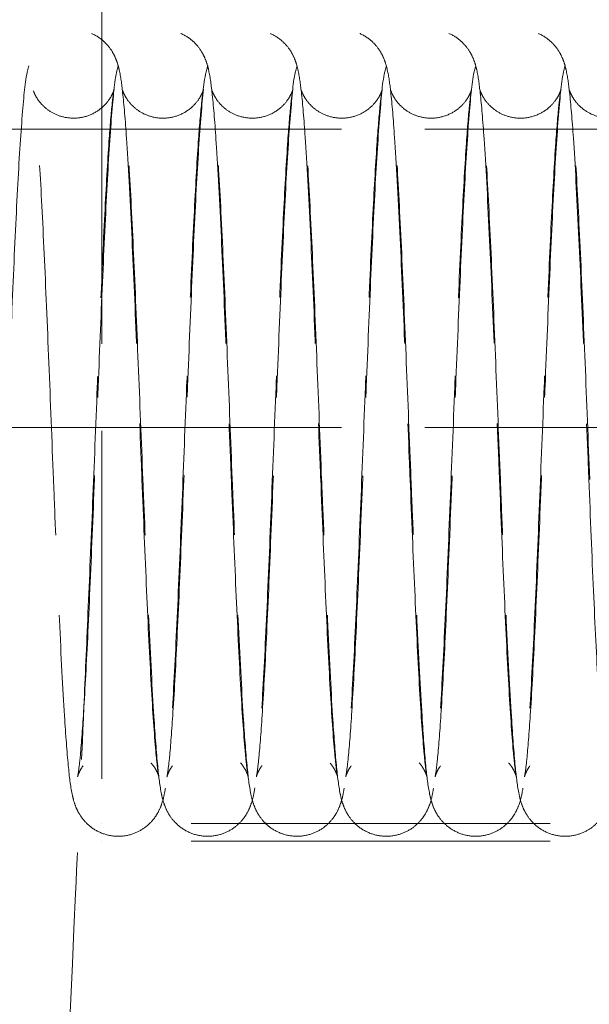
# Model space of a CAD drawing. Header units: millimetres. Extents: x 110 to 3135, y 110 to 2200.
# Tile 180 of 256: x 510 to 531, y 1655 to 1692. Entities that reach past the tile are written whole.
import ezdxf

# ---------------------------------------------------------------- set-up
doc = ezdxf.new("R2010")
doc.units = ezdxf.units.MM
doc.header["$LTSCALE"] = 11
doc.linetypes.add('DASHED', pattern=[0.2068, 0.1655, -0.0413])
doc.layers.add('Dimension (ISO)', color=7, linetype='Continuous', lineweight=9)
doc.layers.add('Hidden (ISO)', color=7, linetype='DASHED', lineweight=9)
doc.styles.add('Note Text (ISO)', font='tahoma.ttf')
doc.dimstyles.new('Default (ISO)', dxfattribs={"dimscale": 11, "dimtxt": 2.5, "dimasz": 2.5, "dimexe": 1, "dimexo": 1, "dimgap": 0.762, "dimtad": 1, "dimrnd": 1e-08, "dimtxsty": 'Note Text (ISO)', "dimcen": 0.09, "dimdle": 10, "dimclrd": 256, "dimclre": 256, "dimclrt": 256, "dimazin": 2, "dimtfac": 1, "dimtmove": 0, "dimatfit": 3, "dimfxl": 0, "dimtolj": 1, "dimtzin": 0, "dimlwd": -1, "dimlwe": -1, "dimarcsym": 0})

# ---------------------------------------------------------------- blocks, each defined once
blk = doc.blocks.new('*D12')
at = {"layer": 'Defpoints', "color": 0}
for p in [(947.679, 1820.734), (491.179, 1627.092), (947.679, 1627.092)]:
    blk.add_point(p, dxfattribs=at)
at = {"layer": 'Dimension (ISO)'}
for p, q in [((491.179, 1638.092), (491.179, 1831.734)), ((947.679, 1638.092), (947.679, 1831.734)), ((518.679, 1820.734), (920.179, 1820.734))]:
    blk.add_line(p, q, dxfattribs=at)
for points in [[(518.679, 1825.317), (518.679, 1816.15), (491.179, 1820.734)], [(920.179, 1825.317), (920.179, 1816.15), (947.679, 1820.734)]]:
    blk.add_solid(points, dxfattribs=at)
at = {"layer": 'Dimension (ISO)', "insert": (690.249, 1857.724), "char_height": 27.5, "attachment_point": 1, "style": 'Note Text (ISO)'}
blk.add_mtext('\\A1;249', dxfattribs=at)

msp = doc.modelspace()

# ---------------------------------------------------------------- linework, layer by layer
at = {"layer": 'Hidden (ISO)', "ltscale": 7.051902}
msp.add_line((512.721, 1692.444), (512.721, 1661.269), dxfattribs=at)
at = {"layer": 'Hidden (ISO)', "ltscale": 6.769826}
for p, q in [((478.438, 1687.528), (555.438, 1687.528)), ((478.438, 1676.528), (555.438, 1676.528))]:
    msp.add_line(p, q, dxfattribs=at)
at = {"layer": 'Hidden (ISO)', "ltscale": 7.269504}
for p, q in [((926.138, 1661.919), (512.721, 1661.919)), ((926.138, 1661.269), (512.721, 1661.269))]:
    msp.add_line(p, q, dxfattribs=at)
at = {"layer": 'Hidden (ISO)', "ltscale": 6.523379}
msp.add_open_spline([(509.294, 1678.018), (509.351, 1679.443), (509.409, 1680.856), (509.523, 1683.449), (509.581, 1684.661), (509.696, 1686.74), (509.755, 1687.627), (509.876, 1689.003), (509.892, 1689.393), (510.072, 1689.987), (510.095, 1690.055), (510.166, 1690.228), (510.221, 1690.341), (510.39, 1690.588), (510.507, 1690.723), (510.769, 1690.932), (510.908, 1691.015), (511.222, 1691.144), (511.404, 1691.185), (511.772, 1691.207), (511.962, 1691.186), (512.318, 1691.083), (512.487, 1691.001), (512.775, 1690.799), (512.898, 1690.677), (513.076, 1690.451), (513.138, 1690.344), (513.23, 1690.161), (513.26, 1690.082), (513.323, 1689.9), (513.346, 1689.809), (513.424, 1689.46), (513.458, 1689.206), (513.543, 1688.436), (513.59, 1687.87), (513.701, 1686.24), (513.765, 1685.045), (513.887, 1682.477), (513.946, 1681.095), (514.062, 1678.268), (514.12, 1676.787), (514.187, 1675.099), (514.197, 1674.855), (514.206, 1674.611)], degree=3, knots=[0, 0, 0, 0, 0.235124, 0.235124, 0.471239, 0.471239, 0.71016, 0.71016, 0.955969, 0.955969, 0.984545, 0.984545, 1.018313, 1.018313, 1.051994, 1.051994, 1.079942, 1.079942, 1.111224, 1.111224, 1.143203, 1.143203, 1.175191, 1.175191, 1.206733, 1.206733, 1.235502, 1.235502, 1.264773, 1.264773, 1.311892, 1.311892, 1.450238, 1.450238, 1.638945, 1.638945, 1.901579, 1.901579, 2.142445, 2.142445, 2.379434, 2.379434, 2.419734, 2.419734, 2.419734, 2.419734], dxfattribs=at)
at = {"layer": 'Hidden (ISO)', "ltscale": 6.520082}
msp.add_open_spline([(512.591, 1678.035), (512.647, 1679.441), (512.704, 1680.835), (512.817, 1683.418), (512.875, 1684.635), (512.991, 1686.719), (513.049, 1687.607), (513.171, 1688.989), (513.189, 1689.386), (513.364, 1689.975), (513.387, 1690.044), (513.46, 1690.222), (513.517, 1690.341), (513.692, 1690.596), (513.812, 1690.732), (514.079, 1690.94), (514.219, 1691.022), (514.536, 1691.148), (514.719, 1691.188), (515.087, 1691.206), (515.278, 1691.182), (515.632, 1691.075), (515.8, 1690.991), (516.085, 1690.787), (516.205, 1690.665), (516.38, 1690.439), (516.44, 1690.333), (516.53, 1690.15), (516.561, 1690.07), (516.623, 1689.885), (516.646, 1689.791), (516.727, 1689.424), (516.761, 1689.15), (516.849, 1688.327), (516.897, 1687.732), (517.007, 1686.056), (517.071, 1684.854), (517.192, 1682.278), (517.251, 1680.891), (517.366, 1678.057), (517.424, 1676.574), (517.488, 1674.959), (517.495, 1674.784), (517.502, 1674.61)], degree=3, knots=[0, 0, 0, 0, 0.232031, 0.232031, 0.468755, 0.468755, 0.707126, 0.707126, 0.95289, 0.95289, 0.982509, 0.982509, 1.018018, 1.018018, 1.052013, 1.052013, 1.080079, 1.080079, 1.11147, 1.11147, 1.143498, 1.143498, 1.175532, 1.175532, 1.207067, 1.207067, 1.235891, 1.235891, 1.265676, 1.265676, 1.314564, 1.314564, 1.461005, 1.461005, 1.653119, 1.653119, 1.912666, 1.912666, 2.152786, 2.152786, 2.389761, 2.389761, 2.418519, 2.418519, 2.418519, 2.418519], dxfattribs=at)
at = {"layer": 'Hidden (ISO)', "ltscale": 6.518334}
msp.add_open_spline([(515.887, 1678.04), (515.944, 1679.465), (516.002, 1680.878), (516.116, 1683.467), (516.173, 1684.675), (516.289, 1686.751), (516.348, 1687.638), (516.469, 1689.01), (516.483, 1689.396), (516.666, 1689.993), (516.688, 1690.06), (516.759, 1690.23), (516.813, 1690.341), (516.979, 1690.585), (517.096, 1690.72), (517.358, 1690.929), (517.496, 1691.013), (517.809, 1691.142), (517.991, 1691.185), (518.359, 1691.207), (518.549, 1691.187), (518.905, 1691.085), (519.074, 1691.003), (519.363, 1690.802), (519.487, 1690.681), (519.666, 1690.454), (519.729, 1690.347), (519.821, 1690.163), (519.851, 1690.084), (519.914, 1689.903), (519.937, 1689.812), (520.015, 1689.467), (520.048, 1689.218), (520.133, 1688.461), (520.179, 1687.903), (520.29, 1686.284), (520.355, 1685.091), (520.477, 1682.525), (520.536, 1681.145), (520.651, 1678.322), (520.709, 1676.845), (520.777, 1675.143), (520.787, 1674.882), (520.798, 1674.623)], degree=3, knots=[0, 0, 0, 0, 0.23515, 0.23515, 0.470901, 0.470901, 0.710018, 0.710018, 0.955726, 0.955726, 0.98375, 0.98375, 1.016887, 1.016887, 1.050528, 1.050528, 1.078466, 1.078466, 1.10973, 1.10973, 1.141708, 1.141708, 1.173698, 1.173698, 1.205251, 1.205251, 1.234078, 1.234078, 1.263263, 1.263263, 1.310035, 1.310035, 1.446288, 1.446288, 1.633998, 1.633998, 1.897396, 1.897396, 2.138385, 2.138385, 2.374979, 2.374979, 2.417873, 2.417873, 2.417873, 2.417873], dxfattribs=at)
at = {"layer": 'Hidden (ISO)', "ltscale": 6.521688}
msp.add_open_spline([(519.183, 1678.03), (519.24, 1679.46), (519.298, 1680.878), (519.412, 1683.475), (519.47, 1684.686), (519.585, 1686.759), (519.644, 1687.643), (519.766, 1689.014), (519.779, 1689.396), (519.962, 1689.995), (519.985, 1690.061), (520.055, 1690.229), (520.109, 1690.339), (520.274, 1690.584), (520.391, 1690.719), (520.652, 1690.929), (520.791, 1691.012), (521.104, 1691.142), (521.286, 1691.185), (521.653, 1691.208), (521.844, 1691.187), (522.2, 1691.086), (522.37, 1691.004), (522.659, 1690.803), (522.782, 1690.682), (522.962, 1690.454), (523.025, 1690.347), (523.117, 1690.162), (523.148, 1690.082), (523.211, 1689.9), (523.234, 1689.809), (523.311, 1689.465), (523.344, 1689.217), (523.429, 1688.459), (523.475, 1687.9), (523.586, 1686.278), (523.651, 1685.08), (523.773, 1682.511), (523.833, 1681.131), (523.948, 1678.31), (524.006, 1676.834), (524.073, 1675.132), (524.084, 1674.87), (524.094, 1674.609)], degree=3, knots=[0, 0, 0, 0, 0.235911, 0.235911, 0.47239, 0.47239, 0.710899, 0.710899, 0.956901, 0.956901, 0.984491, 0.984491, 1.017476, 1.017476, 1.051227, 1.051227, 1.079192, 1.079192, 1.11047, 1.11047, 1.14246, 1.14246, 1.174462, 1.174462, 1.206024, 1.206024, 1.234944, 1.234944, 1.264318, 1.264318, 1.311006, 1.311006, 1.446835, 1.446835, 1.634848, 1.634848, 1.898847, 1.898847, 2.13958, 2.13958, 2.37602, 2.37602, 2.419108, 2.419108, 2.419108, 2.419108], dxfattribs=at)
at = {"layer": 'Hidden (ISO)', "ltscale": 6.520134}
msp.add_open_spline([(522.479, 1678.028), (522.536, 1679.454), (522.593, 1680.869), (522.707, 1683.464), (522.765, 1684.676), (522.881, 1686.754), (522.94, 1687.638), (523.061, 1689.012), (523.075, 1689.398), (523.258, 1689.995), (523.281, 1690.062), (523.352, 1690.231), (523.406, 1690.342), (523.572, 1690.586), (523.689, 1690.721), (523.951, 1690.93), (524.089, 1691.013), (524.404, 1691.142), (524.586, 1691.185), (524.953, 1691.207), (525.144, 1691.186), (525.5, 1691.084), (525.669, 1691.001), (525.958, 1690.8), (526.08, 1690.678), (526.259, 1690.452), (526.322, 1690.345), (526.414, 1690.16), (526.445, 1690.08), (526.508, 1689.897), (526.531, 1689.804), (526.61, 1689.452), (526.643, 1689.195), (526.729, 1688.417), (526.775, 1687.85), (526.886, 1686.214), (526.951, 1685.014), (527.072, 1682.441), (527.132, 1681.058), (527.247, 1678.231), (527.305, 1676.751), (527.372, 1675.078), (527.381, 1674.847), (527.39, 1674.618)], degree=3, knots=[0, 0, 0, 0, 0.235335, 0.235335, 0.471848, 0.471848, 0.710745, 0.710745, 0.956672, 0.956672, 0.984722, 0.984722, 1.017757, 1.017757, 1.051416, 1.051416, 1.07943, 1.07943, 1.110739, 1.110739, 1.142754, 1.142754, 1.174779, 1.174779, 1.206351, 1.206351, 1.235265, 1.235265, 1.264759, 1.264759, 1.312244, 1.312244, 1.451621, 1.451621, 1.640212, 1.640212, 1.903034, 1.903034, 2.143694, 2.143694, 2.380565, 2.380565, 2.418531, 2.418531, 2.418531, 2.418531], dxfattribs=at)
at = {"layer": 'Hidden (ISO)', "ltscale": 6.520363}
msp.add_open_spline([(525.775, 1678.033), (525.832, 1679.46), (525.89, 1680.877), (526.004, 1683.47), (526.062, 1684.68), (526.177, 1686.756), (526.236, 1687.641), (526.357, 1689.015), (526.371, 1689.398), (526.555, 1689.997), (526.578, 1690.063), (526.648, 1690.232), (526.702, 1690.341), (526.867, 1690.584), (526.983, 1690.719), (527.245, 1690.928), (527.383, 1691.012), (527.697, 1691.142), (527.878, 1691.184), (528.246, 1691.207), (528.437, 1691.186), (528.793, 1691.085), (528.962, 1691.003), (529.251, 1690.802), (529.375, 1690.681), (529.554, 1690.454), (529.617, 1690.346), (529.709, 1690.161), (529.74, 1690.081), (529.804, 1689.898), (529.826, 1689.806), (529.904, 1689.459), (529.937, 1689.209), (530.022, 1688.445), (530.069, 1687.881), (530.18, 1686.251), (530.244, 1685.055), (530.366, 1682.487), (530.425, 1681.106), (530.541, 1678.28), (530.599, 1676.798), (530.666, 1675.106), (530.676, 1674.859), (530.686, 1674.613)], degree=3, knots=[0, 0, 0, 0, 0.235638, 0.235638, 0.471792, 0.471792, 0.710749, 0.710749, 0.956969, 0.956969, 0.984722, 0.984722, 1.017449, 1.017449, 1.051157, 1.051157, 1.079154, 1.079154, 1.110444, 1.110444, 1.142449, 1.142449, 1.174466, 1.174466, 1.206038, 1.206038, 1.234964, 1.234964, 1.264386, 1.264386, 1.311573, 1.311573, 1.448063, 1.448063, 1.636995, 1.636995, 1.900036, 1.900036, 2.140769, 2.140769, 2.377974, 2.377974, 2.418614, 2.418614, 2.418614, 2.418614], dxfattribs=at)
at = {"layer": 'Hidden (ISO)', "ltscale": 6.520537}
msp.add_open_spline([(529.071, 1678.037), (529.128, 1679.463), (529.186, 1680.878), (529.3, 1683.47), (529.357, 1684.679), (529.473, 1686.754), (529.531, 1687.638), (529.653, 1689.013), (529.667, 1689.397), (529.85, 1689.995), (529.873, 1690.062), (529.944, 1690.23), (529.997, 1690.34), (530.162, 1690.584), (530.279, 1690.719), (530.541, 1690.929), (530.679, 1691.012), (530.992, 1691.142), (531.174, 1691.184), (531.542, 1691.207), (531.732, 1691.187), (532.088, 1691.085), (532.258, 1691.004), (532.547, 1690.803), (532.67, 1690.681), (532.85, 1690.454), (532.913, 1690.347), (533.006, 1690.161), (533.036, 1690.081), (533.099, 1689.898), (533.122, 1689.808), (533.199, 1689.464), (533.232, 1689.217), (533.317, 1688.459), (533.364, 1687.898), (533.474, 1686.275), (533.539, 1685.083), (533.661, 1682.518), (533.72, 1681.14), (533.836, 1678.314), (533.894, 1676.83), (533.962, 1675.125), (533.972, 1674.867), (533.982, 1674.61)], degree=3, knots=[0, 0, 0, 0, 0.235442, 0.235442, 0.471413, 0.471413, 0.710194, 0.710194, 0.956609, 0.956609, 0.984356, 0.984356, 1.017217, 1.017217, 1.050982, 1.050982, 1.078955, 1.078955, 1.110233, 1.110233, 1.142225, 1.142225, 1.17423, 1.17423, 1.205793, 1.205793, 1.234716, 1.234716, 1.2641, 1.2641, 1.310968, 1.310968, 1.446257, 1.446257, 1.634883, 1.634883, 1.898019, 1.898019, 2.138692, 2.138692, 2.37617, 2.37617, 2.418683, 2.418683, 2.418683, 2.418683], dxfattribs=at)
at = {"layer": 'Hidden (ISO)', "ltscale": 6.366853}
msp.add_open_spline([(510.943, 1674.606), (510.886, 1676.031), (510.829, 1677.504), (510.715, 1680.318), (510.657, 1681.696), (510.544, 1684.167), (510.487, 1685.294), (510.375, 1687.142), (510.318, 1687.896), (510.242, 1688.63), (510.218, 1688.814), (510.192, 1688.971), (510.184, 1689.005), (510.184, 1689.005), (510.187, 1688.991), (510.208, 1688.93), (510.219, 1688.9), (510.252, 1688.823), (510.273, 1688.779), (510.345, 1688.652), (510.408, 1688.56), (510.562, 1688.386), (510.651, 1688.305), (510.871, 1688.148), (511.007, 1688.076), (511.316, 1687.968), (511.495, 1687.937), (511.853, 1687.934), (512.037, 1687.965), (512.376, 1688.082), (512.535, 1688.17), (512.795, 1688.373), (512.902, 1688.489), (513.039, 1688.68), (513.082, 1688.758), (513.136, 1688.873), (513.152, 1688.914), (513.175, 1688.981), (513.179, 1688.998), (513.181, 1689.004), (513.181, 1689.005), (513.181, 1689.005), (513.175, 1688.978), (513.152, 1688.846), (513.13, 1688.687), (513.071, 1688.14), (513.03, 1687.659), (512.939, 1686.341), (512.886, 1685.421), (512.779, 1683.29), (512.724, 1682.037), (512.631, 1679.849), (512.594, 1678.936), (512.558, 1678.014)], degree=3, knots=[0, 0, 0, 0, 0.235123, 0.235123, 0.470422, 0.470422, 0.704402, 0.704402, 0.935284, 0.935284, 1.043315, 1.043315, 1.096436, 1.096436, 1.130822, 1.130822, 1.150578, 1.150578, 1.167636, 1.167636, 1.192789, 1.192789, 1.215232, 1.215232, 1.241928, 1.241928, 1.272266, 1.272266, 1.303538, 1.303538, 1.334782, 1.334782, 1.364699, 1.364699, 1.389394, 1.389394, 1.412308, 1.412308, 1.443674, 1.443674, 1.449642, 1.449642, 1.497071, 1.497071, 1.596789, 1.596789, 1.765317, 1.765317, 1.980411, 1.980411, 2.208863, 2.208863, 2.361169, 2.361169, 2.361169, 2.361169], dxfattribs=at)
at = {"layer": 'Hidden (ISO)', "ltscale": 6.363646}
msp.add_open_spline([(514.239, 1674.606), (514.183, 1676.022), (514.125, 1677.485), (514.012, 1680.293), (513.954, 1681.673), (513.841, 1684.147), (513.784, 1685.275), (513.672, 1687.126), (513.616, 1687.882), (513.539, 1688.621), (513.515, 1688.807), (513.488, 1688.97), (513.48, 1689.006), (513.48, 1689.006), (513.483, 1688.991), (513.504, 1688.93), (513.515, 1688.9), (513.548, 1688.823), (513.569, 1688.779), (513.642, 1688.652), (513.704, 1688.559), (513.86, 1688.385), (513.949, 1688.303), (514.17, 1688.146), (514.308, 1688.074), (514.618, 1687.967), (514.796, 1687.936), (515.154, 1687.935), (515.338, 1687.966), (515.677, 1688.084), (515.836, 1688.173), (516.095, 1688.376), (516.2, 1688.492), (516.336, 1688.682), (516.378, 1688.759), (516.433, 1688.873), (516.448, 1688.914), (516.471, 1688.981), (516.475, 1688.998), (516.477, 1689.004), (516.477, 1689.004), (516.477, 1689.004), (516.47, 1688.976), (516.447, 1688.839), (516.425, 1688.676), (516.365, 1688.118), (516.324, 1687.633), (516.232, 1686.301), (516.18, 1685.372), (516.072, 1683.227), (516.016, 1681.966), (515.925, 1679.801), (515.89, 1678.92), (515.854, 1678.031)], degree=3, knots=[0, 0, 0, 0, 0.23364, 0.23364, 0.469157, 0.469157, 0.702972, 0.702972, 0.933712, 0.933712, 1.041825, 1.041825, 1.09607, 1.09607, 1.130448, 1.130448, 1.150068, 1.150068, 1.16713, 1.16713, 1.192426, 1.192426, 1.215015, 1.215015, 1.241839, 1.241839, 1.272201, 1.272201, 1.303503, 1.303503, 1.334769, 1.334769, 1.364667, 1.364667, 1.389361, 1.389361, 1.412457, 1.412457, 1.444226, 1.444226, 1.449656, 1.449656, 1.498417, 1.498417, 1.599095, 1.599095, 1.768241, 1.768241, 1.984004, 1.984004, 2.21304, 2.21304, 2.359983, 2.359983, 2.359983, 2.359983], dxfattribs=at)
at = {"layer": 'Hidden (ISO)', "ltscale": 6.361801}
msp.add_open_spline([(517.535, 1674.618), (517.478, 1676.031), (517.421, 1677.492), (517.308, 1680.293), (517.25, 1681.67), (517.137, 1684.143), (517.08, 1685.271), (516.968, 1687.124), (516.912, 1687.882), (516.835, 1688.621), (516.811, 1688.807), (516.784, 1688.969), (516.776, 1689.005), (516.776, 1689.005), (516.779, 1688.992), (516.798, 1688.934), (516.809, 1688.904), (516.842, 1688.827), (516.863, 1688.783), (516.935, 1688.656), (516.997, 1688.563), (517.151, 1688.389), (517.24, 1688.307), (517.458, 1688.151), (517.595, 1688.078), (517.903, 1687.969), (518.081, 1687.938), (518.439, 1687.934), (518.623, 1687.964), (518.963, 1688.079), (519.123, 1688.167), (519.384, 1688.369), (519.491, 1688.486), (519.629, 1688.677), (519.672, 1688.756), (519.728, 1688.872), (519.743, 1688.912), (519.767, 1688.98), (519.771, 1688.998), (519.773, 1689.004), (519.773, 1689.005), (519.773, 1689.005), (519.767, 1688.979), (519.745, 1688.85), (519.723, 1688.693), (519.664, 1688.152), (519.624, 1687.675), (519.532, 1686.366), (519.48, 1685.449), (519.373, 1683.326), (519.317, 1682.076), (519.225, 1679.884), (519.187, 1678.964), (519.15, 1678.036)], degree=3, knots=[0, 0, 0, 0, 0.233211, 0.233211, 0.468151, 0.468151, 0.702064, 0.702064, 0.933055, 0.933055, 1.041178, 1.041178, 1.095831, 1.095831, 1.1292, 1.1292, 1.149311, 1.149311, 1.166628, 1.166628, 1.191914, 1.191914, 1.214316, 1.214316, 1.240974, 1.240974, 1.271294, 1.271294, 1.302565, 1.302565, 1.333812, 1.333812, 1.363763, 1.363763, 1.388521, 1.388521, 1.411408, 1.411408, 1.442634, 1.442634, 1.449004, 1.449004, 1.495704, 1.495704, 1.59472, 1.59472, 1.76275, 1.76275, 1.977502, 1.977502, 2.205944, 2.205944, 2.359323, 2.359323, 2.359323, 2.359323], dxfattribs=at)
at = {"layer": 'Hidden (ISO)', "ltscale": 6.365185}
msp.add_open_spline([(520.831, 1674.605), (520.774, 1676.022), (520.717, 1677.487), (520.604, 1680.297), (520.546, 1681.679), (520.432, 1684.15), (520.375, 1685.276), (520.264, 1687.127), (520.207, 1687.884), (520.131, 1688.624), (520.106, 1688.809), (520.08, 1688.971), (520.072, 1689.006), (520.072, 1689.006), (520.075, 1688.992), (520.095, 1688.933), (520.106, 1688.902), (520.139, 1688.825), (520.16, 1688.782), (520.231, 1688.656), (520.294, 1688.563), (520.448, 1688.389), (520.537, 1688.306), (520.757, 1688.149), (520.894, 1688.077), (521.203, 1687.969), (521.382, 1687.937), (521.739, 1687.934), (521.924, 1687.965), (522.263, 1688.081), (522.422, 1688.17), (522.683, 1688.372), (522.789, 1688.489), (522.927, 1688.68), (522.97, 1688.758), (523.024, 1688.873), (523.04, 1688.914), (523.063, 1688.981), (523.068, 1688.999), (523.069, 1689.005), (523.069, 1689.005), (523.069, 1689.005), (523.063, 1688.978), (523.04, 1688.847), (523.018, 1688.688), (522.959, 1688.141), (522.918, 1687.659), (522.827, 1686.341), (522.775, 1685.423), (522.668, 1683.295), (522.611, 1682.039), (522.519, 1679.851), (522.483, 1678.943), (522.446, 1678.026)], degree=3, knots=[0, 0, 0, 0, 0.233911, 0.233911, 0.469665, 0.469665, 0.702977, 0.702977, 0.934247, 0.934247, 1.042411, 1.042411, 1.096576, 1.096576, 1.130453, 1.130453, 1.150242, 1.150242, 1.167136, 1.167136, 1.192372, 1.192372, 1.214942, 1.214942, 1.241719, 1.241719, 1.272053, 1.272053, 1.303336, 1.303336, 1.334592, 1.334592, 1.364529, 1.364529, 1.389251, 1.389251, 1.412177, 1.412177, 1.443538, 1.443538, 1.449368, 1.449368, 1.496708, 1.496708, 1.596632, 1.596632, 1.765612, 1.765612, 1.979968, 1.979968, 2.209099, 2.209099, 2.36056, 2.36056, 2.36056, 2.36056], dxfattribs=at)
at = {"layer": 'Hidden (ISO)', "ltscale": 6.363593}
msp.add_open_spline([(524.127, 1674.613), (524.07, 1676.041), (524.012, 1677.517), (523.898, 1680.33), (523.841, 1681.705), (523.727, 1684.173), (523.67, 1685.3), (523.558, 1687.147), (523.502, 1687.9), (523.426, 1688.633), (523.401, 1688.817), (523.375, 1688.972), (523.368, 1689.005), (523.368, 1689.005), (523.371, 1688.99), (523.393, 1688.926), (523.405, 1688.895), (523.438, 1688.818), (523.46, 1688.775), (523.532, 1688.648), (523.595, 1688.555), (523.751, 1688.382), (523.841, 1688.3), (524.063, 1688.143), (524.201, 1688.071), (524.512, 1687.965), (524.691, 1687.935), (525.049, 1687.935), (525.233, 1687.967), (525.571, 1688.087), (525.73, 1688.176), (525.987, 1688.38), (526.092, 1688.497), (526.226, 1688.685), (526.268, 1688.763), (526.321, 1688.876), (526.336, 1688.916), (526.359, 1688.982), (526.363, 1688.999), (526.365, 1689.003), (526.365, 1689.004), (526.365, 1689.004), (526.358, 1688.975), (526.334, 1688.835), (526.312, 1688.668), (526.251, 1688.102), (526.211, 1687.613), (526.119, 1686.273), (526.066, 1685.338), (525.958, 1683.185), (525.902, 1681.924), (525.812, 1679.769), (525.777, 1678.9), (525.742, 1678.024)], degree=3, knots=[0, 0, 0, 0, 0.235567, 0.235567, 0.470427, 0.470427, 0.704467, 0.704467, 0.935422, 0.935422, 1.043463, 1.043463, 1.095638, 1.095638, 1.131094, 1.131094, 1.150285, 1.150285, 1.16707, 1.16707, 1.19223, 1.19223, 1.21487, 1.21487, 1.241766, 1.241766, 1.272159, 1.272159, 1.303467, 1.303467, 1.334734, 1.334734, 1.3646, 1.3646, 1.389199, 1.389199, 1.412263, 1.412263, 1.444107, 1.444107, 1.448994, 1.448994, 1.498577, 1.498577, 1.600791, 1.600791, 1.769995, 1.769995, 1.986306, 1.986306, 2.215092, 2.215092, 2.359938, 2.359938, 2.359938, 2.359938], dxfattribs=at)
at = {"layer": 'Hidden (ISO)', "ltscale": 6.363783}
msp.add_open_spline([(527.423, 1674.609), (527.366, 1676.036), (527.308, 1677.513), (527.194, 1680.328), (527.137, 1681.704), (527.023, 1684.174), (526.966, 1685.301), (526.854, 1687.147), (526.798, 1687.9), (526.722, 1688.633), (526.697, 1688.816), (526.671, 1688.972), (526.664, 1689.006), (526.664, 1689.006), (526.667, 1688.991), (526.689, 1688.926), (526.7, 1688.895), (526.734, 1688.819), (526.755, 1688.775), (526.828, 1688.649), (526.891, 1688.556), (527.046, 1688.382), (527.136, 1688.3), (527.358, 1688.144), (527.497, 1688.072), (527.808, 1687.965), (527.986, 1687.935), (528.345, 1687.935), (528.529, 1687.967), (528.867, 1688.087), (529.025, 1688.176), (529.283, 1688.38), (529.388, 1688.496), (529.522, 1688.685), (529.564, 1688.763), (529.617, 1688.876), (529.632, 1688.916), (529.656, 1688.982), (529.659, 1688.999), (529.661, 1689.003), (529.661, 1689.004), (529.661, 1689.004), (529.654, 1688.975), (529.631, 1688.836), (529.608, 1688.67), (529.547, 1688.104), (529.507, 1687.615), (529.415, 1686.277), (529.362, 1685.344), (529.255, 1683.192), (529.199, 1681.932), (529.108, 1679.777), (529.073, 1678.906), (529.038, 1678.028)], degree=3, knots=[0, 0, 0, 0, 0.235618, 0.235618, 0.470728, 0.470728, 0.704837, 0.704837, 0.935658, 0.935658, 1.043658, 1.043658, 1.096085, 1.096085, 1.131431, 1.131431, 1.15057, 1.15057, 1.167297, 1.167297, 1.192425, 1.192425, 1.21507, 1.21507, 1.241975, 1.241975, 1.272369, 1.272369, 1.303675, 1.303675, 1.334939, 1.334939, 1.364805, 1.364805, 1.389399, 1.389399, 1.412448, 1.412448, 1.444233, 1.444233, 1.449167, 1.449167, 1.498601, 1.498601, 1.600756, 1.600756, 1.770038, 1.770038, 1.986137, 1.986137, 2.214919, 2.214919, 2.360007, 2.360007, 2.360007, 2.360007], dxfattribs=at)
at = {"layer": 'Hidden (ISO)', "ltscale": 6.363918}
msp.add_open_spline([(530.719, 1674.605), (530.662, 1676.03), (530.604, 1677.503), (530.491, 1680.319), (530.433, 1681.697), (530.319, 1684.17), (530.262, 1685.296), (530.151, 1687.143), (530.094, 1687.896), (530.018, 1688.63), (529.994, 1688.814), (529.967, 1688.972), (529.96, 1689.006), (529.96, 1689.006), (529.963, 1688.992), (529.984, 1688.928), (529.996, 1688.897), (530.029, 1688.821), (530.05, 1688.777), (530.122, 1688.652), (530.184, 1688.559), (530.339, 1688.385), (530.429, 1688.303), (530.65, 1688.146), (530.788, 1688.074), (531.098, 1687.967), (531.277, 1687.936), (531.635, 1687.935), (531.819, 1687.966), (532.158, 1688.084), (532.317, 1688.173), (532.576, 1688.377), (532.681, 1688.493), (532.817, 1688.683), (532.859, 1688.761), (532.913, 1688.875), (532.928, 1688.915), (532.951, 1688.982), (532.955, 1688.999), (532.957, 1689.004), (532.957, 1689.004), (532.957, 1689.004), (532.951, 1688.976), (532.927, 1688.841), (532.905, 1688.677), (532.845, 1688.119), (532.804, 1687.634), (532.713, 1686.304), (532.66, 1685.377), (532.553, 1683.235), (532.497, 1681.977), (532.406, 1679.81), (532.37, 1678.925), (532.334, 1678.032)], degree=3, knots=[0, 0, 0, 0, 0.235178, 0.235178, 0.470642, 0.470642, 0.704638, 0.704638, 0.935323, 0.935323, 1.043338, 1.043338, 1.096458, 1.096458, 1.131342, 1.131342, 1.150712, 1.150712, 1.167308, 1.167308, 1.19245, 1.19245, 1.215069, 1.215069, 1.241931, 1.241931, 1.272306, 1.272306, 1.303604, 1.303604, 1.334866, 1.334866, 1.364764, 1.364764, 1.389411, 1.389411, 1.412413, 1.412413, 1.444018, 1.444018, 1.449337, 1.449337, 1.497901, 1.497901, 1.599304, 1.599304, 1.768191, 1.768191, 1.983689, 1.983689, 2.212541, 2.212541, 2.360068, 2.360068, 2.360068, 2.360068], dxfattribs=at)
at = {"layer": 'Hidden (ISO)', "ltscale": 7.554394}
msp.add_open_spline([(512.558, 1678.014), (512.501, 1676.597), (512.444, 1675.131), (512.329, 1672.319), (512.27, 1670.936), (512.162, 1668.451), (512.114, 1667.334), (511.965, 1663.961), (511.86, 1661.633), (511.448, 1652.417), (511.142, 1645.556), (510.591, 1633.183), (510.345, 1627.682), (510.1, 1622.177)], degree=3, knots=[0, 0, 0, 0, 0.23402, 0.23402, 0.469245, 0.469245, 0.702631, 0.702631, 1.178582, 1.178582, 2.606181, 2.606181, 3.747058, 3.747058, 3.747058, 3.747058], dxfattribs=at)
at = {"layer": 'Hidden (ISO)', "ltscale": 6.520267}
msp.add_open_spline([(515.854, 1678.031), (515.798, 1676.631), (515.742, 1675.184), (515.629, 1672.382), (515.571, 1670.994), (515.457, 1668.48), (515.399, 1667.323), (515.283, 1665.374), (515.224, 1664.564), (515.131, 1663.642), (515.098, 1663.38), (515.029, 1662.98), (515.003, 1662.834), (514.898, 1662.534), (514.856, 1662.428), (514.743, 1662.23), (514.692, 1662.151), (514.542, 1661.964), (514.431, 1661.854), (514.173, 1661.667), (514.024, 1661.588), (513.695, 1661.475), (513.509, 1661.444), (513.139, 1661.445), (512.951, 1661.479), (512.604, 1661.602), (512.441, 1661.694), (512.171, 1661.908), (512.059, 1662.031), (511.901, 1662.251), (511.847, 1662.351), (511.765, 1662.529), (511.736, 1662.608), (511.674, 1662.801), (511.651, 1662.902), (511.568, 1663.309), (511.53, 1663.633), (511.441, 1664.552), (511.394, 1665.167), (511.286, 1666.877), (511.223, 1668.09), (511.104, 1670.684), (511.045, 1672.082), (510.972, 1673.875), (510.958, 1674.24), (510.943, 1674.606)], degree=3, knots=[0, 0, 0, 0, 0.231214, 0.231214, 0.466981, 0.466981, 0.703456, 0.703456, 0.942683, 0.942683, 1.067967, 1.067967, 1.155883, 1.155883, 1.192806, 1.192806, 1.213855, 1.213855, 1.242653, 1.242653, 1.271562, 1.271562, 1.303085, 1.303085, 1.335089, 1.335089, 1.367065, 1.367065, 1.398289, 1.398289, 1.426568, 1.426568, 1.457432, 1.457432, 1.512049, 1.512049, 1.675842, 1.675842, 1.863484, 1.863484, 2.118864, 2.118864, 2.358413, 2.358413, 2.418918, 2.418918, 2.418918, 2.418918], dxfattribs=at)
at = {"layer": 'Hidden (ISO)', "ltscale": 6.363372}
msp.add_open_spline([(514.206, 1674.611), (514.263, 1673.194), (514.32, 1671.79), (514.433, 1669.23), (514.491, 1668.04), (514.603, 1666.041), (514.66, 1665.2), (514.739, 1664.31), (514.765, 1664.072), (514.807, 1663.748), (514.829, 1663.64), (514.829, 1663.639), (514.829, 1663.639), (514.829, 1663.639), (514.826, 1663.651), (514.807, 1663.71), (514.791, 1663.758), (514.735, 1663.873), (514.709, 1663.922), (514.626, 1664.053), (514.559, 1664.142), (514.394, 1664.311), (514.296, 1664.393), (514.056, 1664.544), (513.908, 1664.61), (513.583, 1664.698), (513.4, 1664.717), (513.041, 1664.692), (512.859, 1664.648), (512.532, 1664.507), (512.382, 1664.408), (512.147, 1664.197), (512.056, 1664.083), (511.943, 1663.909), (511.91, 1663.842), (511.865, 1663.741), (511.853, 1663.705), (511.835, 1663.651), (511.832, 1663.639), (511.832, 1663.639), (511.832, 1663.639), (511.833, 1663.644), (511.843, 1663.69), (511.874, 1663.886), (511.9, 1664.095), (511.967, 1664.783), (512.011, 1665.359), (512.108, 1666.868), (512.161, 1667.868), (512.269, 1670.137), (512.326, 1671.446), (512.438, 1674.173), (512.495, 1675.628), (512.565, 1677.381), (512.578, 1677.709), (512.591, 1678.035)], degree=3, knots=[0, 0, 0, 0, 0.234174, 0.234174, 0.468195, 0.468195, 0.700076, 0.700076, 0.810564, 0.810564, 0.909226, 0.909226, 0.909496, 0.909496, 0.940359, 0.940359, 0.970765, 0.970765, 0.987256, 0.987256, 1.011014, 1.011014, 1.034235, 1.034235, 1.062034, 1.062034, 1.092746, 1.092746, 1.124064, 1.124064, 1.155234, 1.155234, 1.184311, 1.184311, 1.207797, 1.207797, 1.231488, 1.231488, 1.262868, 1.262868, 1.266038, 1.266038, 1.326813, 1.326813, 1.440729, 1.440729, 1.623297, 1.623297, 1.842271, 1.842271, 2.072654, 2.072654, 2.306296, 2.306296, 2.360116, 2.360116, 2.360116, 2.360116], dxfattribs=at)
at = {"layer": 'Hidden (ISO)', "ltscale": 6.520888}
msp.add_open_spline([(519.15, 1678.036), (519.094, 1676.618), (519.036, 1675.151), (518.923, 1672.331), (518.865, 1670.945), (518.751, 1668.438), (518.693, 1667.286), (518.577, 1665.344), (518.518, 1664.539), (518.424, 1663.623), (518.392, 1663.364), (518.321, 1662.96), (518.296, 1662.811), (518.181, 1662.501), (518.14, 1662.405), (518.037, 1662.225), (517.988, 1662.151), (517.843, 1661.969), (517.732, 1661.858), (517.475, 1661.67), (517.326, 1661.591), (516.998, 1661.477), (516.812, 1661.445), (516.442, 1661.445), (516.253, 1661.477), (515.905, 1661.599), (515.742, 1661.691), (515.471, 1661.904), (515.358, 1662.027), (515.199, 1662.248), (515.145, 1662.348), (515.061, 1662.527), (515.033, 1662.606), (514.971, 1662.798), (514.948, 1662.898), (514.866, 1663.3), (514.828, 1663.62), (514.738, 1664.53), (514.692, 1665.143), (514.584, 1666.85), (514.521, 1668.061), (514.401, 1670.655), (514.342, 1672.056), (514.269, 1673.859), (514.254, 1674.232), (514.239, 1674.606)], degree=3, knots=[0, 0, 0, 0, 0.234266, 0.234266, 0.470201, 0.470201, 0.706342, 0.706342, 0.945817, 0.945817, 1.071181, 1.071181, 1.161127, 1.161127, 1.19343, 1.19343, 1.213249, 1.213249, 1.242116, 1.242116, 1.271039, 1.271039, 1.302576, 1.302576, 1.334595, 1.334595, 1.366591, 1.366591, 1.397867, 1.397867, 1.426239, 1.426239, 1.457073, 1.457073, 1.511191, 1.511191, 1.67347, 1.67347, 1.861455, 1.861455, 2.117251, 2.117251, 2.357308, 2.357308, 2.419109, 2.419109, 2.419109, 2.419109], dxfattribs=at)
at = {"layer": 'Hidden (ISO)', "ltscale": 6.364103}
msp.add_open_spline([(517.502, 1674.61), (517.558, 1673.202), (517.616, 1671.808), (517.728, 1669.251), (517.786, 1668.057), (517.898, 1666.055), (517.955, 1665.213), (518.034, 1664.32), (518.06, 1664.08), (518.102, 1663.754), (518.124, 1663.645), (518.125, 1663.639), (518.125, 1663.639), (518.125, 1663.639), (518.123, 1663.65), (518.105, 1663.705), (518.089, 1663.754), (518.033, 1663.87), (518.007, 1663.919), (517.924, 1664.05), (517.857, 1664.14), (517.693, 1664.309), (517.595, 1664.39), (517.357, 1664.541), (517.209, 1664.608), (516.884, 1664.697), (516.702, 1664.716), (516.342, 1664.693), (516.161, 1664.65), (515.833, 1664.51), (515.682, 1664.412), (515.446, 1664.201), (515.354, 1664.087), (515.24, 1663.911), (515.206, 1663.843), (515.161, 1663.741), (515.149, 1663.705), (515.131, 1663.65), (515.128, 1663.638), (515.128, 1663.638), (515.128, 1663.638), (515.129, 1663.643), (515.139, 1663.688), (515.169, 1663.882), (515.195, 1664.09), (515.262, 1664.774), (515.306, 1665.346), (515.403, 1666.849), (515.456, 1667.849), (515.565, 1670.116), (515.621, 1671.422), (515.733, 1674.145), (515.79, 1675.599), (515.86, 1677.363), (515.874, 1677.703), (515.887, 1678.04)], degree=3, knots=[0, 0, 0, 0, 0.232703, 0.232703, 0.467163, 0.467163, 0.698544, 0.698544, 0.80918, 0.80918, 0.907689, 0.907689, 0.910031, 0.910031, 0.939588, 0.939588, 0.970622, 0.970622, 0.987227, 0.987227, 1.010983, 1.010983, 1.034147, 1.034147, 1.061903, 1.061903, 1.092608, 1.092608, 1.123934, 1.123934, 1.155114, 1.155114, 1.184283, 1.184283, 1.207932, 1.207932, 1.231705, 1.231705, 1.262877, 1.262877, 1.266223, 1.266223, 1.326126, 1.326126, 1.439802, 1.439802, 1.621766, 1.621766, 1.841023, 1.841023, 2.071215, 2.071215, 2.304693, 2.304693, 2.360421, 2.360421, 2.360421, 2.360421], dxfattribs=at)
at = {"layer": 'Hidden (ISO)', "ltscale": 6.521027}
msp.add_open_spline([(522.446, 1678.026), (522.389, 1676.604), (522.332, 1675.132), (522.218, 1672.314), (522.16, 1670.933), (522.046, 1668.426), (521.988, 1667.272), (521.872, 1665.334), (521.814, 1664.531), (521.72, 1663.617), (521.687, 1663.358), (521.615, 1662.954), (521.59, 1662.805), (521.473, 1662.493), (521.432, 1662.397), (521.329, 1662.22), (521.28, 1662.147), (521.135, 1661.966), (521.024, 1661.855), (520.767, 1661.669), (520.618, 1661.59), (520.289, 1661.476), (520.103, 1661.445), (519.732, 1661.446), (519.544, 1661.479), (519.197, 1661.602), (519.034, 1661.694), (518.763, 1661.907), (518.651, 1662.031), (518.493, 1662.252), (518.439, 1662.352), (518.356, 1662.53), (518.328, 1662.608), (518.266, 1662.8), (518.243, 1662.9), (518.161, 1663.305), (518.123, 1663.629), (518.033, 1664.544), (517.987, 1665.157), (517.879, 1666.865), (517.816, 1668.083), (517.696, 1670.682), (517.637, 1672.078), (517.564, 1673.874), (517.549, 1674.245), (517.535, 1674.618)], degree=3, knots=[0, 0, 0, 0, 0.234955, 0.234955, 0.470143, 0.470143, 0.707023, 0.707023, 0.945904, 0.945904, 1.071577, 1.071577, 1.161799, 1.161799, 1.193629, 1.193629, 1.213164, 1.213164, 1.241994, 1.241994, 1.270938, 1.270938, 1.302484, 1.302484, 1.334507, 1.334507, 1.366505, 1.366505, 1.397769, 1.397769, 1.42612, 1.42612, 1.456871, 1.456871, 1.511334, 1.511334, 1.674669, 1.674669, 1.861843, 1.861843, 2.118445, 2.118445, 2.357571, 2.357571, 2.419155, 2.419155, 2.419155, 2.419155], dxfattribs=at)
at = {"layer": 'Hidden (ISO)', "ltscale": 6.364162}
msp.add_open_spline([(520.798, 1674.623), (520.854, 1673.217), (520.911, 1671.824), (521.024, 1669.267), (521.081, 1668.071), (521.193, 1666.065), (521.25, 1665.221), (521.329, 1664.324), (521.355, 1664.084), (521.398, 1663.755), (521.419, 1663.646), (521.421, 1663.64), (521.421, 1663.64), (521.421, 1663.64), (521.419, 1663.65), (521.401, 1663.705), (521.385, 1663.754), (521.329, 1663.871), (521.303, 1663.92), (521.22, 1664.051), (521.153, 1664.14), (520.989, 1664.309), (520.891, 1664.39), (520.653, 1664.541), (520.505, 1664.608), (520.18, 1664.698), (519.998, 1664.717), (519.638, 1664.694), (519.457, 1664.65), (519.129, 1664.51), (518.978, 1664.412), (518.742, 1664.201), (518.65, 1664.087), (518.537, 1663.912), (518.503, 1663.844), (518.458, 1663.743), (518.445, 1663.707), (518.427, 1663.651), (518.424, 1663.639), (518.424, 1663.639), (518.424, 1663.639), (518.425, 1663.644), (518.435, 1663.69), (518.466, 1663.885), (518.492, 1664.094), (518.559, 1664.777), (518.603, 1665.351), (518.699, 1666.856), (518.753, 1667.858), (518.861, 1670.125), (518.917, 1671.429), (519.029, 1674.154), (519.087, 1675.612), (519.157, 1677.371), (519.17, 1677.701), (519.183, 1678.03)], degree=3, knots=[0, 0, 0, 0, 0.232314, 0.232314, 0.466882, 0.466882, 0.698505, 0.698505, 0.809218, 0.809218, 0.907933, 0.907933, 0.910415, 0.910415, 0.939776, 0.939776, 0.971092, 0.971092, 0.987769, 0.987769, 1.01145, 1.01145, 1.034587, 1.034587, 1.062364, 1.062364, 1.093077, 1.093077, 1.12441, 1.12441, 1.155593, 1.155593, 1.184749, 1.184749, 1.208379, 1.208379, 1.23218, 1.23218, 1.263834, 1.263834, 1.266806, 1.266806, 1.327561, 1.327561, 1.440749, 1.440749, 1.622847, 1.622847, 1.842256, 1.842256, 2.072054, 2.072054, 2.306134, 2.306134, 2.360437, 2.360437, 2.360437, 2.360437], dxfattribs=at)
at = {"layer": 'Hidden (ISO)', "ltscale": 6.518464}
msp.add_open_spline([(525.742, 1678.024), (525.685, 1676.606), (525.628, 1675.138), (525.514, 1672.325), (525.457, 1670.943), (525.342, 1668.438), (525.284, 1667.283), (525.168, 1665.34), (525.11, 1664.535), (525.016, 1663.62), (524.984, 1663.361), (524.912, 1662.957), (524.887, 1662.808), (524.77, 1662.496), (524.729, 1662.4), (524.626, 1662.221), (524.577, 1662.148), (524.431, 1661.966), (524.32, 1661.856), (524.063, 1661.668), (523.914, 1661.589), (523.584, 1661.476), (523.398, 1661.445), (523.028, 1661.446), (522.839, 1661.479), (522.492, 1661.602), (522.329, 1661.694), (522.059, 1661.908), (521.947, 1662.031), (521.789, 1662.252), (521.735, 1662.351), (521.652, 1662.529), (521.624, 1662.608), (521.562, 1662.801), (521.539, 1662.902), (521.456, 1663.31), (521.417, 1663.637), (521.328, 1664.559), (521.282, 1665.171), (521.174, 1666.881), (521.111, 1668.102), (520.991, 1670.703), (520.932, 1672.1), (520.86, 1673.885), (520.845, 1674.244), (520.831, 1674.605)], degree=3, knots=[0, 0, 0, 0, 0.234319, 0.234319, 0.469308, 0.469308, 0.706066, 0.706066, 0.945557, 0.945557, 1.070832, 1.070832, 1.161106, 1.161106, 1.193242, 1.193242, 1.212883, 1.212883, 1.241751, 1.241751, 1.270722, 1.270722, 1.302286, 1.302286, 1.33432, 1.33432, 1.366329, 1.366329, 1.397594, 1.397594, 1.425936, 1.425936, 1.456855, 1.456855, 1.511669, 1.511669, 1.676068, 1.676068, 1.862913, 1.862913, 2.119504, 2.119504, 2.358663, 2.358663, 2.418202, 2.418202, 2.418202, 2.418202], dxfattribs=at)
at = {"layer": 'Hidden (ISO)', "ltscale": 6.361682}
msp.add_open_spline([(524.094, 1674.609), (524.151, 1673.199), (524.208, 1671.802), (524.321, 1669.249), (524.378, 1668.059), (524.49, 1666.054), (524.547, 1665.211), (524.626, 1664.316), (524.652, 1664.077), (524.695, 1663.751), (524.716, 1663.643), (524.717, 1663.64), (524.717, 1663.64), (524.717, 1663.64), (524.714, 1663.651), (524.696, 1663.708), (524.679, 1663.757), (524.623, 1663.873), (524.597, 1663.921), (524.514, 1664.053), (524.447, 1664.142), (524.282, 1664.311), (524.184, 1664.392), (523.945, 1664.543), (523.797, 1664.61), (523.471, 1664.698), (523.289, 1664.717), (522.929, 1664.693), (522.748, 1664.648), (522.421, 1664.508), (522.271, 1664.409), (522.035, 1664.198), (521.944, 1664.084), (521.831, 1663.91), (521.798, 1663.842), (521.753, 1663.741), (521.741, 1663.705), (521.723, 1663.65), (521.72, 1663.639), (521.72, 1663.639), (521.72, 1663.639), (521.722, 1663.644), (521.731, 1663.691), (521.762, 1663.888), (521.788, 1664.099), (521.856, 1664.788), (521.9, 1665.367), (521.996, 1666.879), (522.05, 1667.882), (522.158, 1670.154), (522.215, 1671.465), (522.327, 1674.193), (522.384, 1675.646), (522.453, 1677.39), (522.466, 1677.71), (522.479, 1678.028)], degree=3, knots=[0, 0, 0, 0, 0.233044, 0.233044, 0.466758, 0.466758, 0.699006, 0.699006, 0.809569, 0.809569, 0.908233, 0.908233, 0.90948, 0.90948, 0.939653, 0.939653, 0.970537, 0.970537, 0.987157, 0.987157, 1.010922, 1.010922, 1.034123, 1.034123, 1.061919, 1.061919, 1.092642, 1.092642, 1.123979, 1.123979, 1.155162, 1.155162, 1.184289, 1.184289, 1.20789, 1.20789, 1.23173, 1.23173, 1.262919, 1.262919, 1.266459, 1.266459, 1.327135, 1.327135, 1.441002, 1.441002, 1.623931, 1.623931, 1.843002, 1.843002, 2.073608, 2.073608, 2.306934, 2.306934, 2.359499, 2.359499, 2.359499, 2.359499], dxfattribs=at)
at = {"layer": 'Hidden (ISO)', "ltscale": 6.520531}
msp.add_open_spline([(529.038, 1678.028), (528.981, 1676.608), (528.924, 1675.138), (528.81, 1672.322), (528.753, 1670.941), (528.638, 1668.433), (528.58, 1667.279), (528.464, 1665.336), (528.405, 1664.531), (528.312, 1663.619), (528.28, 1663.36), (528.208, 1662.956), (528.183, 1662.807), (528.065, 1662.493), (528.024, 1662.398), (527.922, 1662.222), (527.874, 1662.149), (527.729, 1661.967), (527.618, 1661.857), (527.361, 1661.67), (527.212, 1661.59), (526.883, 1661.477), (526.697, 1661.445), (526.327, 1661.445), (526.138, 1661.478), (525.791, 1661.601), (525.628, 1661.693), (525.357, 1661.906), (525.245, 1662.029), (525.086, 1662.25), (525.032, 1662.35), (524.949, 1662.528), (524.921, 1662.606), (524.859, 1662.799), (524.836, 1662.9), (524.753, 1663.305), (524.714, 1663.63), (524.625, 1664.546), (524.579, 1665.158), (524.471, 1666.867), (524.407, 1668.088), (524.287, 1670.689), (524.228, 1672.089), (524.156, 1673.882), (524.141, 1674.247), (524.127, 1674.613)], degree=3, knots=[0, 0, 0, 0, 0.234648, 0.234648, 0.469756, 0.469756, 0.706717, 0.706717, 0.946081, 0.946081, 1.071235, 1.071235, 1.161825, 1.161825, 1.193359, 1.193359, 1.212878, 1.212878, 1.24174, 1.24174, 1.270694, 1.270694, 1.302248, 1.302248, 1.334278, 1.334278, 1.366284, 1.366284, 1.397556, 1.397556, 1.425921, 1.425921, 1.456827, 1.456827, 1.511352, 1.511352, 1.674873, 1.674873, 1.862092, 1.862092, 2.118833, 2.118833, 2.358458, 2.358458, 2.418954, 2.418954, 2.418954, 2.418954], dxfattribs=at)
at = {"layer": 'Hidden (ISO)', "ltscale": 6.363731}
msp.add_open_spline([(527.39, 1674.618), (527.447, 1673.198), (527.504, 1671.792), (527.617, 1669.229), (527.675, 1668.038), (527.787, 1666.036), (527.844, 1665.196), (527.923, 1664.306), (527.949, 1664.068), (527.991, 1663.746), (528.012, 1663.641), (528.013, 1663.64), (528.013, 1663.64), (528.013, 1663.64), (528.01, 1663.651), (527.991, 1663.711), (527.974, 1663.759), (527.919, 1663.874), (527.893, 1663.923), (527.81, 1664.054), (527.743, 1664.143), (527.577, 1664.312), (527.479, 1664.393), (527.24, 1664.544), (527.091, 1664.61), (526.766, 1664.699), (526.583, 1664.717), (526.224, 1664.692), (526.043, 1664.648), (525.716, 1664.507), (525.565, 1664.408), (525.331, 1664.197), (525.24, 1664.083), (525.127, 1663.909), (525.093, 1663.841), (525.048, 1663.739), (525.036, 1663.704), (525.019, 1663.65), (525.016, 1663.638), (525.016, 1663.638), (525.016, 1663.638), (525.018, 1663.644), (525.027, 1663.691), (525.058, 1663.888), (525.084, 1664.1), (525.152, 1664.792), (525.196, 1665.372), (525.293, 1666.887), (525.346, 1667.889), (525.454, 1670.161), (525.511, 1671.472), (525.623, 1674.202), (525.681, 1675.658), (525.75, 1677.4), (525.762, 1677.717), (525.775, 1678.033)], degree=3, knots=[0, 0, 0, 0, 0.234556, 0.234556, 0.468802, 0.468802, 0.701009, 0.701009, 0.811444, 0.811444, 0.909752, 0.909752, 0.910041, 0.910041, 0.940934, 0.940934, 0.971341, 0.971341, 0.987801, 0.987801, 1.011529, 1.011529, 1.034742, 1.034742, 1.062544, 1.062544, 1.093271, 1.093271, 1.124608, 1.124608, 1.15579, 1.15579, 1.184917, 1.184917, 1.208527, 1.208527, 1.232382, 1.232382, 1.263216, 1.263216, 1.267128, 1.267128, 1.327488, 1.327488, 1.441823, 1.441823, 1.625036, 1.625036, 1.843946, 1.843946, 2.074513, 2.074513, 2.308152, 2.308152, 2.360235, 2.360235, 2.360235, 2.360235], dxfattribs=at)
at = {"layer": 'Hidden (ISO)', "ltscale": 6.520736}
msp.add_open_spline([(532.334, 1678.032), (532.277, 1676.613), (532.22, 1675.144), (532.106, 1672.327), (532.049, 1670.944), (531.934, 1668.434), (531.876, 1667.28), (531.76, 1665.338), (531.702, 1664.533), (531.608, 1663.621), (531.576, 1663.363), (531.504, 1662.959), (531.48, 1662.81), (531.363, 1662.499), (531.323, 1662.404), (531.222, 1662.228), (531.174, 1662.154), (531.029, 1661.971), (530.919, 1661.861), (530.662, 1661.672), (530.514, 1661.593), (530.186, 1661.478), (530, 1661.445), (529.63, 1661.444), (529.441, 1661.476), (529.093, 1661.598), (528.93, 1661.689), (528.658, 1661.901), (528.545, 1662.024), (528.385, 1662.245), (528.33, 1662.346), (528.246, 1662.524), (528.218, 1662.603), (528.156, 1662.795), (528.133, 1662.895), (528.05, 1663.294), (528.013, 1663.612), (527.923, 1664.519), (527.877, 1665.131), (527.768, 1666.841), (527.705, 1668.061), (527.585, 1670.661), (527.526, 1672.057), (527.453, 1673.858), (527.438, 1674.233), (527.423, 1674.609)], degree=3, knots=[0, 0, 0, 0, 0.234493, 0.234493, 0.469908, 0.469908, 0.70688, 0.70688, 0.946026, 0.946026, 1.071121, 1.071121, 1.161521, 1.161521, 1.193054, 1.193054, 1.212762, 1.212762, 1.241654, 1.241654, 1.270561, 1.270561, 1.302091, 1.302091, 1.334109, 1.334109, 1.366105, 1.366105, 1.397389, 1.397389, 1.425776, 1.425776, 1.456561, 1.456561, 1.51041, 1.51041, 1.671883, 1.671883, 1.860282, 1.860282, 2.117528, 2.117528, 2.356928, 2.356928, 2.419028, 2.419028, 2.419028, 2.419028], dxfattribs=at)
at = {"layer": 'Hidden (ISO)', "ltscale": 6.363901}
msp.add_open_spline([(530.686, 1674.613), (530.743, 1673.193), (530.8, 1671.787), (530.914, 1669.225), (530.971, 1668.036), (531.083, 1666.036), (531.14, 1665.195), (531.219, 1664.305), (531.245, 1664.068), (531.287, 1663.747), (531.308, 1663.641), (531.309, 1663.64), (531.309, 1663.64), (531.309, 1663.64), (531.306, 1663.651), (531.287, 1663.71), (531.271, 1663.759), (531.215, 1663.874), (531.189, 1663.922), (531.106, 1664.053), (531.039, 1664.142), (530.874, 1664.311), (530.776, 1664.392), (530.536, 1664.543), (530.388, 1664.61), (530.063, 1664.698), (529.88, 1664.717), (529.521, 1664.692), (529.34, 1664.648), (529.013, 1664.507), (528.862, 1664.409), (528.627, 1664.197), (528.536, 1664.083), (528.423, 1663.908), (528.389, 1663.84), (528.344, 1663.739), (528.332, 1663.703), (528.314, 1663.649), (528.312, 1663.638), (528.312, 1663.638), (528.312, 1663.638), (528.313, 1663.644), (528.323, 1663.69), (528.354, 1663.886), (528.38, 1664.097), (528.447, 1664.787), (528.492, 1665.366), (528.588, 1666.878), (528.641, 1667.877), (528.75, 1670.146), (528.806, 1671.456), (528.918, 1674.185), (528.976, 1675.642), (529.045, 1677.392), (529.058, 1677.715), (529.071, 1678.037)], degree=3, knots=[0, 0, 0, 0, 0.234649, 0.234649, 0.468603, 0.468603, 0.700803, 0.700803, 0.811291, 0.811291, 0.9094, 0.9094, 0.909933, 0.909933, 0.940706, 0.940706, 0.971141, 0.971141, 0.987588, 0.987588, 1.011311, 1.011311, 1.03451, 1.03451, 1.062302, 1.062302, 1.093023, 1.093023, 1.124354, 1.124354, 1.155535, 1.155535, 1.184679, 1.184679, 1.208304, 1.208304, 1.232122, 1.232122, 1.262857, 1.262857, 1.266559, 1.266559, 1.32684, 1.32684, 1.441106, 1.441106, 1.624232, 1.624232, 1.842933, 1.842933, 2.073328, 2.073328, 2.307244, 2.307244, 2.360303, 2.360303, 2.360303, 2.360303], dxfattribs=at)

# ---------------------------------------------------------------- dimensions: what is measured, and where the dimension line sits
at = {"layer": 'Dimension (ISO)'}
dim = msp.add_linear_dim(base=(947.679, 1820.734), p1=(491.179, 1627.092), p2=(947.679, 1627.092), angle=180, dimstyle='Default (ISO)', override={"dimdec": 2, "dimlfac": 0.545455, "dimtp": 0, "dimtm": 0, "dimtdec": 2, "dimtofl": 0, "dimatfit": 1}, dxfattribs=at)
dim.commit()
dim.dimension.update_dxf_attribs({"geometry": '*D12', "text_midpoint": (719.429, 1820.734), "dimtype": 160})

doc.saveas('drawing.dxf')
